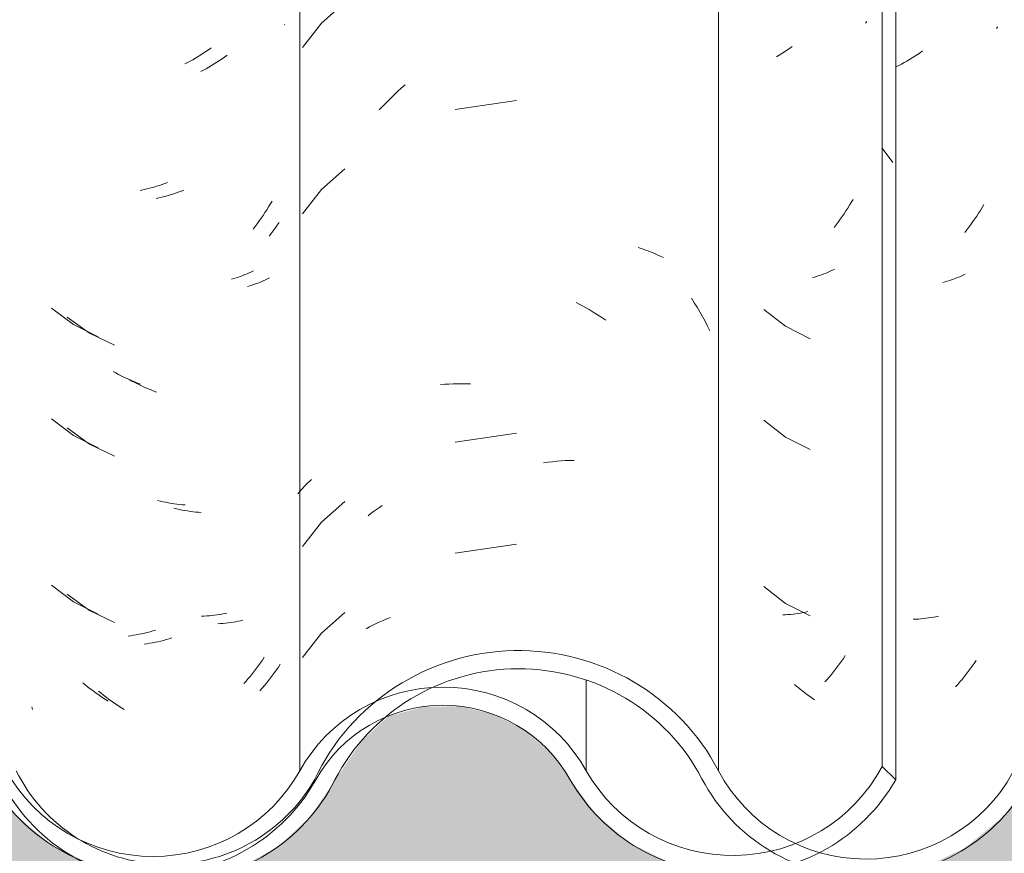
# Model space of a CAD drawing. Header units: metres. Extents: x -27.3 to 21, y -0.3 to 10.3.
# Tile 90 of 255: x 9.293 to 9.561, y 2.852 to 3.079. Entities that reach past the tile are written whole.
import ezdxf

# ---------------------------------------------------------------- set-up
doc = ezdxf.new("R2010")
doc.units = ezdxf.units.M
doc.layers.add('A-GLAZ-CWMG', color=7, linetype='Continuous', lineweight=5)
doc.layers.add('A-WALL', color=7, linetype='Continuous', lineweight=5)
pattern_1 = [(0, (32.697, 1.413), (0.4064, 0.10048), [0.01676, -0.28804, 0.01676, -0.28804, -1.626]), (0, (32.697, 1.413), (0.4064, 0.10048), [-0.6096, 0.01676, -0.59284, 0.01676, -0.28804, -0.7112]), (0, (32.697, 1.413), (0.4064, 0.10048), [-1.524, 0.01676, -0.18644, 0.01676, -0.49124]), (120.277, (32.85, 1.463), (-0.2911939, 0.2978186), [0.01663, -0.28565, 0.01663, -1.898]), (120.277, (32.85, 1.463), (-0.2911939, 0.2978186), [-0.3189, -0.28565, 0.01663, -0.58792, -1.008]), (120.277, (32.85, 1.463), (-0.2911939, 0.2978186), [-1.209, 0.01663, -0.28565, 0.01663, -0.68868]), (120.277, (32.85, 1.463), (-0.2911939, 0.2978186), [-1.528, -0.18489, 0.01663, -0.48717]), (239.723, (32.9, 1.664), (-0.11521126, -0.39830183), [0.01663, -0.28565, 0.01663, -1.898]), (239.723, (32.9, 1.664), (-0.11521126, -0.39830183), [-0.3189, -0.28565, 0.01663, -0.58792, -1.008]), (239.723, (32.9, 1.664), (-0.11521126, -0.39830183), [-1.209, 0.01663, -0.28565, 0.01663, -0.68868]), (239.723, (32.9, 1.664), (-0.11521126, -0.39830183), [-1.528, -0.18489, 0.01663, -0.48717])]

# ---------------------------------------------------------------- blocks, each defined once
blk = doc.blocks.new('FP_161-FACHADA 03')
at = {"layer": 'A-GLAZ-CWMG', "color": 9, "true_color": 0xc0c0c0}
for p, q in [((14.57323, 3.07722), (14.5732, 3.07717)), ((14.55038, 3.069), (14.54966, 3.06855)), ((14.55109, 3.06945), (14.55038, 3.069)), ((14.55179, 3.06992), (14.55109, 3.06945)), ((14.5525, 3.07041), (14.55179, 3.06992)), ((14.55319, 3.0709), (14.5525, 3.07041)), ((14.54676, 3.0669), (14.54603, 3.06653)), ((14.54749, 3.0673), (14.54676, 3.0669)), ((14.54822, 3.0677), (14.54749, 3.0673)), ((14.54894, 3.06812), (14.54822, 3.0677)), ((14.54966, 3.06855), (14.54894, 3.06812)), ((14.5399, 3.03378), (14.53915, 3.03352)), ((14.54065, 3.03404), (14.5399, 3.03378)), ((14.54139, 3.03433), (14.54065, 3.03404)), ((14.53464, 3.03229), (14.53389, 3.03213)), ((14.53539, 3.03246), (14.53464, 3.03229)), ((14.53614, 3.03265), (14.53539, 3.03246)), ((14.53689, 3.03285), (14.53614, 3.03265)), ((14.53764, 3.03306), (14.53689, 3.03285)), ((14.53839, 3.03328), (14.53764, 3.03306)), ((14.53915, 3.03352), (14.53839, 3.03328)), ((14.56932, 3.02846), (14.56885, 3.02767)), ((14.56979, 3.02926), (14.56932, 3.02846)), ((14.56786, 3.02612), (14.56735, 3.02535)), ((14.56836, 3.02689), (14.56786, 3.02612)), ((14.56885, 3.02767), (14.56836, 3.02689)), ((14.56577, 3.02312), (14.56523, 3.02239)), ((14.56631, 3.02385), (14.56577, 3.02312)), ((14.56684, 3.0246), (14.56631, 3.02385)), ((14.56735, 3.02535), (14.56684, 3.0246)), ((14.56523, 3.02239), (14.56467, 3.02167)), ((14.56361, 3.00976), (14.56302, 3.0095)), ((14.56418, 3.01002), (14.56361, 3.00976)), ((14.56474, 3.0103), (14.56418, 3.01002)), ((14.55936, 3.0082), (14.55872, 3.00802)), ((14.55999, 3.00839), (14.55936, 3.0082)), ((14.56061, 3.00859), (14.55999, 3.00839)), ((14.56123, 3.0088), (14.56061, 3.00859)), ((14.56183, 3.00902), (14.56123, 3.0088)), ((14.56243, 3.00926), (14.56183, 3.00902)), ((14.56302, 3.0095), (14.56243, 3.00926)), ((14.50985, 3.00018), (14.51584, 2.9957)), ((14.51584, 2.9957), (14.52255, 2.99237)), ((14.52732, 2.98256), (14.52659, 2.98296)), ((14.52805, 2.98216), (14.52732, 2.98256)), ((14.52878, 2.98178), (14.52805, 2.98216)), ((14.52952, 2.98142), (14.52878, 2.98178)), ((14.53026, 2.98107), (14.52952, 2.98142)), ((14.531, 2.98073), (14.53026, 2.98107)), ((14.53174, 2.9804), (14.531, 2.98073)), ((14.53249, 2.98009), (14.53174, 2.9804)), ((14.53324, 2.97979), (14.53249, 2.98009)), ((14.53399, 2.97951), (14.53324, 2.97979)), ((14.50985, 2.97003), (14.51584, 2.96555)), ((14.51584, 2.96555), (14.52255, 2.96223)), ((14.53942, 2.94771), (14.53867, 2.9479)), ((14.54017, 2.94754), (14.53942, 2.94771)), ((14.54092, 2.94738), (14.54017, 2.94754)), ((14.54167, 2.94724), (14.54092, 2.94738)), ((14.54242, 2.9471), (14.54167, 2.94724)), ((14.54316, 2.94699), (14.54242, 2.9471)), ((14.54391, 2.94688), (14.54316, 2.94699)), ((14.54465, 2.94679), (14.54391, 2.94688)), ((14.54539, 2.94671), (14.54465, 2.94679)), ((14.54612, 2.94665), (14.54539, 2.94671)), ((14.50985, 2.92482), (14.51584, 2.92034)), ((14.51584, 2.92034), (14.52255, 2.91702)), ((14.55135, 2.91644), (14.55064, 2.91641)), ((14.55205, 2.91648), (14.55135, 2.91644)), ((14.55275, 2.91654), (14.55205, 2.91648)), ((14.55345, 2.91661), (14.55275, 2.91654)), ((14.55414, 2.91669), (14.55345, 2.91661)), ((14.55482, 2.91679), (14.55414, 2.91669)), ((14.5555, 2.9169), (14.55482, 2.91679)), ((14.55617, 2.91702), (14.5555, 2.9169)), ((14.55684, 2.91715), (14.55617, 2.91702)), ((14.55749, 2.91729), (14.55684, 2.91715)), ((14.53138, 2.91113), (14.53064, 2.91103)), ((14.53213, 2.91124), (14.53138, 2.91113)), ((14.53288, 2.91137), (14.53213, 2.91124)), ((14.53362, 2.91151), (14.53288, 2.91137)), ((14.53437, 2.91166), (14.53362, 2.91151)), ((14.53512, 2.91183), (14.53437, 2.91166)), ((14.53587, 2.91201), (14.53512, 2.91183)), ((14.53663, 2.9122), (14.53587, 2.91201)), ((14.53738, 2.91241), (14.53663, 2.9122)), ((14.53813, 2.91263), (14.53738, 2.91241)), ((14.56768, 2.90527), (14.56717, 2.90451)), ((14.56612, 2.90302), (14.56558, 2.90229)), ((14.56665, 2.90376), (14.56612, 2.90302)), ((14.56717, 2.90451), (14.56665, 2.90376)), ((14.5639, 2.90015), (14.56333, 2.89946)), ((14.56447, 2.90085), (14.5639, 2.90015)), ((14.56503, 2.90157), (14.56447, 2.90085)), ((14.56558, 2.90229), (14.56503, 2.90157)), ((14.51897, 2.89779), (14.5183, 2.89834)), ((14.51964, 2.89724), (14.51897, 2.89779)), ((14.52032, 2.89671), (14.51964, 2.89724)), ((14.56274, 2.89878), (14.56214, 2.89811)), ((14.56333, 2.89946), (14.56274, 2.89878)), ((14.52101, 2.89619), (14.52032, 2.89671)), ((14.5217, 2.89568), (14.52101, 2.89619)), ((14.5224, 2.89519), (14.5217, 2.89568)), ((14.5231, 2.8947), (14.5224, 2.89519)), ((14.5238, 2.89423), (14.5231, 2.8947)), ((14.52451, 2.89378), (14.5238, 2.89423)), ((14.52523, 2.89333), (14.52451, 2.89378))]:
    blk.add_line(p, q, dxfattribs=at)
blk = doc.blocks.new('FP_162-FACHADA 03')
at = {"layer": 'A-GLAZ-CWMG', "color": 9, "true_color": 0xc0c0c0}
for p, q in [((14.5896, 3.08321), (14.58327, 3.07763)), ((14.58327, 3.07763), (14.57811, 3.07098)), ((14.5896, 3.038), (14.58327, 3.03242)), ((14.58327, 3.03242), (14.57811, 3.02576)), ((14.58005, 2.95316), (14.58056, 2.95361)), ((14.57769, 2.95074), (14.57813, 2.95124)), ((14.57813, 2.95124), (14.57859, 2.95173)), ((14.57859, 2.95173), (14.57906, 2.95222)), ((14.57906, 2.95222), (14.57955, 2.95269)), ((14.57955, 2.95269), (14.58005, 2.95316)), ((14.57684, 2.94971), (14.57725, 2.95023)), ((14.57725, 2.95023), (14.57769, 2.95074)), ((14.5896, 2.94757), (14.58327, 2.94199)), ((14.59741, 2.94488), (14.59819, 2.94544)), ((14.59819, 2.94544), (14.59897, 2.94599)), ((14.59897, 2.94599), (14.59976, 2.94652)), ((14.59589, 2.94372), (14.59665, 2.94431)), ((14.59665, 2.94431), (14.59741, 2.94488)), ((14.58327, 2.94199), (14.57811, 2.93533)), ((14.5896, 2.91743), (14.58327, 2.91185)), ((14.58327, 2.91185), (14.57811, 2.90519))]:
    blk.add_line(p, q, dxfattribs=at)
blk = doc.blocks.new('FP_163-FACHADA 03')
at = {"layer": 'A-GLAZ-CWMG', "color": 9, "true_color": 0xc0c0c0}
for p, q in [((14.73156, 3.07811), (14.73118, 3.07764)), ((14.71122, 3.07128), (14.71053, 3.07078)), ((14.7077, 3.06891), (14.70698, 3.06848)), ((14.70841, 3.06936), (14.7077, 3.06891)), ((14.70912, 3.06982), (14.70841, 3.06936)), ((14.70983, 3.0703), (14.70912, 3.06982)), ((14.71053, 3.07078), (14.70983, 3.0703)), ((14.72731, 3.02892), (14.72684, 3.02812)), ((14.72778, 3.02972), (14.72731, 3.02892)), ((14.72535, 3.0258), (14.72484, 3.02504)), ((14.72586, 3.02657), (14.72535, 3.0258)), ((14.72635, 3.02734), (14.72586, 3.02657)), ((14.72684, 3.02812), (14.72635, 3.02734)), ((14.72377, 3.02356), (14.72323, 3.02283)), ((14.72431, 3.0243), (14.72377, 3.02356)), ((14.72484, 3.02504), (14.72431, 3.0243)), ((14.72323, 3.02283), (14.72267, 3.02211)), ((14.72044, 3.00969), (14.71984, 3.00945)), ((14.72103, 3.00993), (14.72044, 3.00969)), ((14.72161, 3.01019), (14.72103, 3.00993)), ((14.72218, 3.01046), (14.72161, 3.01019)), ((14.72275, 3.01074), (14.72218, 3.01046)), ((14.71737, 3.00861), (14.71674, 3.00843)), ((14.718, 3.00881), (14.71737, 3.00861)), ((14.71862, 3.00901), (14.718, 3.00881)), ((14.71924, 3.00922), (14.71862, 3.00901)), ((14.71984, 3.00945), (14.71924, 3.00922)), ((14.70938, 2.91681), (14.70867, 2.91678)), ((14.71009, 2.91686), (14.70938, 2.91681)), ((14.71078, 2.91692), (14.71009, 2.91686)), ((14.71148, 2.91699), (14.71078, 2.91692)), ((14.71217, 2.91708), (14.71148, 2.91699)), ((14.71285, 2.91718), (14.71217, 2.91708)), ((14.71352, 2.91729), (14.71285, 2.91718)), ((14.71419, 2.91741), (14.71352, 2.91729)), ((14.71486, 2.91755), (14.71419, 2.91741)), ((14.71551, 2.91769), (14.71486, 2.91755)), ((14.72568, 2.90572), (14.72517, 2.90496)), ((14.72358, 2.90273), (14.72303, 2.90201)), ((14.72412, 2.90346), (14.72358, 2.90273)), ((14.72465, 2.90421), (14.72412, 2.90346)), ((14.72517, 2.90496), (14.72465, 2.90421)), ((14.72133, 2.89989), (14.72075, 2.89921)), ((14.72191, 2.90059), (14.72133, 2.89989)), ((14.72248, 2.90129), (14.72191, 2.90059)), ((14.72303, 2.90201), (14.72248, 2.90129)), ((14.72075, 2.89921), (14.72015, 2.89854))]:
    blk.add_line(p, q, dxfattribs=at)
blk = doc.blocks.new('Rectangular Mullion - Telha Fibrocimento - Ondulada-V151-FACHADA 03')
at = {"layer": 'A-GLAZ-CWMG', "true_color": 0xc0c0c0}
h = blk.add_hatch(dxfattribs=at)
h.set_pattern_fill('FP_15', color=9, style=0, pattern_type=2)
h.set_pattern_definition([(315.081, (24.381, -6.956), (0.2861737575, -0.270297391), [0.01667, -0.28643, 0.01667, -1.903]), (315.081, (24.381, -6.956), (0.2861737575, -0.270297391), [-0.31978, -0.28643, 0.01667, -0.58954, -1.01]), (315.081, (24.381, -6.956), (0.2861737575, -0.270297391), [-1.212, 0.01667, -0.28643, 0.01667, -0.69057]), (315.081, (24.381, -6.956), (0.2861737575, -0.270297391), [-1.532, -0.1854, 0.01667, -0.4885]), (126.286, (24.489, -7.055), (-0.205045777, 0.24913451), [0.00997, -0.17136, 0.00997, -1.138]), (126.286, (24.489, -7.055), (-0.205045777, 0.24913451), [-0.19131, -0.17136, 0.00997, -0.35269, -0.60444]), (126.286, (24.489, -7.055), (-0.205045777, 0.24913451), [-0.72533, 0.00997, -0.17136, 0.00997, -0.41314]), (126.286, (24.489, -7.055), (-0.205045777, 0.24913451), [-0.91664, -0.11092, 0.00997, -0.29225]), (147.695, (24.525, -7.061), (-0.081132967, 0.021153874), [0.00698, -0.11998, 0.00698, -0.79715]), (147.695, (24.525, -7.061), (-0.081132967, 0.021153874), [-0.13395, -0.11998, 0.00698, -0.24695, -0.42323]), (147.695, (24.525, -7.061), (-0.081132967, 0.021153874), [-0.50787, 0.00698, -0.11998, 0.00698, -0.28928]), (147.695, (24.525, -7.061), (-0.081132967, 0.021153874), [-0.64182, -0.07766, 0.00698, -0.20463])])
h.paths.add_polyline_path([(14.73939, 2.87193), (14.73939, 3.30843), (14.73572, 3.31209), (14.73572, 2.87559), (14.7369, 2.87441)])
h = blk.add_hatch(dxfattribs=at)
h.set_pattern_fill('FP_11', color=9, style=0, pattern_type=2)
h.set_pattern_definition(pattern_1)
h.paths.add_polyline_path([(14.01396, 2.86233), (14.01353, 2.86274), (14.01372, 2.86226)])
h.paths.add_polyline_path([(13.98258, 2.8465), (13.9821, 2.84924), (13.97674, 2.84905), (13.9821, 2.84671)])
h.paths.add_polyline_path([(13.97534, 2.8444), (13.98764, 2.84458), (13.99954, 2.84769), (14.01154, 2.85463), (14.02065, 2.86365), (14.03383, 2.88308), (14.04396, 2.89209), (14.05598, 2.89842), (14.0712, 2.9017), (14.08298, 2.9017), (14.0971, 2.89798), (14.10928, 2.89124), (14.11904, 2.88225), (14.13286, 2.86233), (14.14191, 2.85436), (14.1544, 2.84831), (14.16495, 2.84585), (14.17651, 2.84581), (14.18829, 2.84864), (14.19905, 2.85417), (14.20815, 2.86209), (14.22326, 2.883), (14.23346, 2.89137), (14.24364, 2.89659), (14.25615, 2.89961), (14.27073, 2.89921), (14.27436, 2.89834), (14.27801, 2.89884), (14.27875, 2.89728), (14.28294, 2.8959), (14.29299, 2.89076), (14.30386, 2.88078), (14.31707, 2.86228), (14.32741, 2.85382), (14.33849, 2.8486), (14.35025, 2.84619), (14.36047, 2.84618), (14.37214, 2.84899), (14.3815, 2.85412), (14.38243, 2.85499), (14.38137, 2.85653), (14.3844, 2.85772), (14.38362, 2.85611), (14.38816, 2.85992), (14.39244, 2.86302), (14.4062, 2.88221), (14.41581, 2.89049), (14.42835, 2.89658), (14.43938, 2.90047), (14.45167, 2.90207), (14.44887, 2.8993), (14.45289, 2.89916), (14.46557, 2.8959), (14.476, 2.89061), (14.48565, 2.88237), (14.50059, 2.86201), (14.50907, 2.85475), (14.52155, 2.84888), (14.53141, 2.84708), (14.53203, 2.84893), (14.53464, 2.84916), (14.53542, 2.84652), (14.54558, 2.84704), (14.54647, 2.84769), (14.54558, 2.84916), (14.55796, 2.85221), (14.56517, 2.85528), (14.56539, 2.85493), (14.56631, 2.85622), (14.56746, 2.85622), (14.5753, 2.8632), (14.58348, 2.87534), (14.58936, 2.88467), (14.5982, 2.89308), (14.59144, 2.88965), (14.58348, 2.88286), (14.57105, 2.86575), (14.56222, 2.85845), (14.55329, 2.85392), (14.54281, 2.85142), (14.53133, 2.85159), (14.52155, 2.85392), (14.51196, 2.85879), (14.50565, 2.86416), (14.50507, 2.86307), (14.50379, 2.86575), (14.50152, 2.86379), (14.49491, 2.87307), (14.4975, 2.87441), (14.49563, 2.877), (14.49121, 2.87898), (14.4912, 2.8783), (14.48977, 2.88031), (14.49073, 2.8838), (14.48913, 2.88587), (14.47758, 2.89531), (14.46465, 2.9014), (14.45167, 2.90421), (14.43717, 2.90377), (14.42365, 2.90003), (14.41204, 2.89375), (14.40249, 2.88553), (14.38789, 2.86531), (14.37969, 2.85836), (14.36879, 2.85323), (14.35984, 2.85109), (14.35976, 2.84804), (14.34886, 2.84977), (14.3369, 2.85448), (14.32741, 2.85987), (14.32073, 2.86565), (14.30635, 2.88578), (14.29377, 2.8959), (14.28155, 2.90168), (14.26903, 2.90455), (14.25407, 2.90418), (14.24158, 2.90109), (14.22919, 2.89467), (14.21861, 2.88546), (14.20428, 2.86522), (14.19394, 2.85707), (14.18641, 2.85322), (14.17583, 2.85071), (14.16495, 2.85076), (14.15732, 2.85221), (14.15315, 2.85011), (14.1544, 2.85338), (14.14478, 2.8584), (14.13665, 2.86555), (14.12192, 2.88673), (14.10928, 2.89725), (14.09495, 2.90391), (14.0804, 2.90672), (14.06725, 2.90643), (14.05268, 2.90243), (14.03837, 2.89392), (14.0275, 2.88286), (14.01396, 2.86233), (14.00628, 2.85583), (14.00559, 2.85622), (14.00445, 2.85528), (14.00426, 2.85558), (13.99555, 2.85142), (13.98486, 2.84916), (13.98599, 2.84731), (13.9821, 2.8465), (13.97471, 2.84652), (13.97382, 2.84949), (13.97095, 2.84884), (13.97061, 2.84652), (13.96084, 2.84841), (13.96335, 2.84714), (13.97382, 2.84474)])
h.paths.add_polyline_path([(14.54329, 2.8465), (14.53659, 2.84943), (14.54303, 2.84916)])
h.paths.add_polyline_path([(13.63314, 2.84671), (13.64635, 2.84843), (13.65867, 2.85347), (13.66926, 2.86148), (13.68505, 2.8811), (13.69479, 2.88809), (13.70598, 2.89245), (13.71792, 2.89392), (13.7288, 2.89254), (13.71913, 2.89702), (13.71748, 2.89742), (13.7173, 2.89884), (13.70399, 2.89702), (13.68994, 2.89072), (13.68087, 2.88394), (13.66518, 2.86444), (13.65573, 2.85749), (13.64481, 2.85314), (13.63314, 2.8515), (13.63314, 2.84864)])
h.paths.add_polyline_path([(14.70109, 2.84678), (14.71141, 2.84976), (14.70548, 2.85286), (14.70109, 2.85178), (14.68919, 2.85189), (14.67762, 2.85506), (14.67, 2.8588), (14.66166, 2.86573), (14.64908, 2.88286), (14.64112, 2.88965), (14.63176, 2.8944), (14.62096, 2.89684), (14.61339, 2.89668), (14.60449, 2.89193), (14.60251, 2.88975), (14.61339, 2.89193), (14.62154, 2.89179), (14.63176, 2.88888), (14.63837, 2.88552), (14.64545, 2.87946), (14.65793, 2.86244), (14.667, 2.85483), (14.67975, 2.84901), (14.69037, 2.84678)])
h.paths.add_polyline_path([(13.79952, 2.84798), (13.79912, 2.85109), (13.80808, 2.85323), (13.80248, 2.85252), (13.78954, 2.85446), (13.77778, 2.85973), (13.77008, 2.86531), (13.75379, 2.88483), (13.74103, 2.89327), (13.73305, 2.8959), (13.73498, 2.89492), (13.74644, 2.88466), (13.74731, 2.88344), (13.75074, 2.88096), (13.76821, 2.8606), (13.779, 2.85336), (13.79185, 2.84894), (13.79912, 2.84803)])
h.paths.add_polyline_path([(13.87645, 2.90019), (13.8788, 2.89928), (13.8762, 2.89958)])
h.paths.add_polyline_path([(13.80922, 2.84845), (13.81562, 2.84927), (13.82783, 2.85412), (13.83841, 2.86184), (13.8551, 2.88242), (13.86468, 2.88977), (13.87569, 2.89466), (13.88572, 2.89688), (13.89908, 2.89636), (13.90729, 2.89466), (13.90251, 2.8967), (13.89095, 2.89931), (13.88816, 2.8993), (13.89095, 2.90207), (13.87645, 2.90019), (13.86284, 2.89458), (13.85106, 2.88553), (13.83489, 2.86531), (13.82368, 2.85772), (13.82065, 2.85653), (13.82172, 2.85499), (13.81836, 2.85252), (13.80965, 2.84856)])
h.paths.add_polyline_path([(14.71386, 2.85011), (14.72328, 2.85483), (14.73235, 2.86244), (14.73939, 2.87193), (14.73572, 2.87559), (14.72953, 2.86673), (14.72141, 2.85956), (14.71301, 2.85448), (14.71512, 2.85338), (14.71444, 2.85162)])
h.paths.add_polyline_path([(14.37532, 2.85284), (14.37498, 2.85401), (14.37628, 2.85401), (14.37595, 2.8536)])
h.paths.add_polyline_path([(13.8146, 2.85284), (13.81562, 2.85454), (13.81438, 2.8536)])
h.paths.add_polyline_path([(13.95683, 2.85596), (13.95247, 2.85879), (13.94519, 2.86575), (13.93678, 2.8779), (13.92906, 2.88702), (13.91814, 2.895), (13.91823, 2.89459), (13.93001, 2.8838), (13.92906, 2.88031), (13.93044, 2.87917), (13.93058, 2.87945), (13.93492, 2.877), (13.93678, 2.87441), (13.93419, 2.87307), (13.94081, 2.86379), (13.94331, 2.86525), (13.94436, 2.86307), (13.94494, 2.86416), (13.95325, 2.85777), (13.95395, 2.85742)])
h.paths.add_polyline_path([(14.57322, 2.8619), (14.57437, 2.86262), (14.57467, 2.86233), (14.57401, 2.86213)])
h.paths.add_polyline_path([(14.43951, 2.89928), (14.43896, 2.89955), (14.43717, 2.90019), (14.43717, 2.89955), (14.43896, 2.89935)])
h.paths.add_polyline_path([(13.89181, 2.90139), (13.89155, 2.90199), (13.89155, 2.9016)])
at = {"layer": 'A-GLAZ-CWMG'}
for p, q in [((14.57734, 2.87441), (14.57734, 3.31091)), ((14.73572, 2.87559), (14.73572, 3.31209)), ((14.73939, 2.87193), (14.73939, 3.30843)), ((14.65521, 2.87441), (14.65521, 2.89891)), ((14.73939, 2.87193), (14.73572, 2.87559))]:
    blk.add_line(p, q, dxfattribs=at)
for centre, major_axis, start_param, end_param in [((14.61628, 2.85318), (0.04446, 0), 0.503915, 2.637678), ((14.61628, 2.85318), (0.03946, 0), 0.501216, 2.640377), ((14.53742, 2.8962), (0.0456, 0), 3.645908, 5.77887), ((14.69514, 2.89674), (0.04586, 0), 3.656214, 5.798286), ((14.53742, 2.8962), (0.0506, 0), 3.643606, 5.776805), ((14.69514, 2.89674), (0.05086, 0), 3.657256, 5.767522)]:
    blk.add_ellipse(centre, major_axis=major_axis, ratio=0.988936, start_param=start_param, end_param=end_param, dxfattribs=at)
for name in ['FP_161-FACHADA 03', 'FP_162-FACHADA 03', 'FP_163-FACHADA 03']:
    blk.add_blockref(name, (0, 0), dxfattribs=at)
blk = doc.blocks.new('FP_167-FACHADA 03')
at = {"layer": 'A-GLAZ-CWMG', "color": 9, "true_color": 0xc0c0c0}
for p, q in [((14.55758, 3.0689), (14.55689, 3.0684)), ((14.55334, 3.06609), (14.55262, 3.06566)), ((14.55406, 3.06653), (14.55334, 3.06609)), ((14.55477, 3.06698), (14.55406, 3.06653)), ((14.55548, 3.06744), (14.55477, 3.06698)), ((14.55619, 3.06791), (14.55548, 3.06744)), ((14.55689, 3.0684), (14.55619, 3.06791)), ((14.55116, 3.06486), (14.55043, 3.06447)), ((14.55189, 3.06525), (14.55116, 3.06486)), ((14.55262, 3.06566), (14.55189, 3.06525)), ((14.5428, 3.03116), (14.54205, 3.03093)), ((14.54355, 3.03141), (14.5428, 3.03116)), ((14.5443, 3.03167), (14.54355, 3.03141)), ((14.54505, 3.03194), (14.5443, 3.03167)), ((14.5458, 3.03223), (14.54505, 3.03194)), ((14.53904, 3.03013), (14.53829, 3.02997)), ((14.53979, 3.03031), (14.53904, 3.03013)), ((14.54054, 3.0305), (14.53979, 3.03031)), ((14.54129, 3.03071), (14.54054, 3.0305)), ((14.54205, 3.03093), (14.54129, 3.03071)), ((14.5717, 3.02344), (14.57119, 3.02268)), ((14.56958, 3.02047), (14.56903, 3.01975)), ((14.57013, 3.02119), (14.56958, 3.02047)), ((14.57066, 3.02193), (14.57013, 3.02119)), ((14.57119, 3.02268), (14.57066, 3.02193)), ((14.5662, 3.00708), (14.5656, 3.00685)), ((14.5668, 3.00732), (14.5662, 3.00708)), ((14.56739, 3.00757), (14.5668, 3.00732)), ((14.56797, 3.00782), (14.56739, 3.00757)), ((14.56854, 3.00809), (14.56797, 3.00782)), ((14.5691, 3.00837), (14.56854, 3.00809)), ((14.56373, 3.00624), (14.56309, 3.00606)), ((14.56436, 3.00643), (14.56373, 3.00624)), ((14.56498, 3.00664), (14.56436, 3.00643)), ((14.5656, 3.00685), (14.56498, 3.00664)), ((14.5141, 2.99773), (14.52016, 2.99333)), ((14.52016, 2.99333), (14.52692, 2.99009)), ((14.5317, 2.98032), (14.53097, 2.98072)), ((14.53244, 2.97994), (14.5317, 2.98032)), ((14.53317, 2.97957), (14.53244, 2.97994)), ((14.53391, 2.97921), (14.53317, 2.97957)), ((14.53465, 2.97887), (14.53391, 2.97921)), ((14.5354, 2.97854), (14.53465, 2.97887)), ((14.53614, 2.97822), (14.5354, 2.97854)), ((14.53689, 2.97791), (14.53614, 2.97822)), ((14.53764, 2.97762), (14.53689, 2.97791)), ((14.53839, 2.97735), (14.53764, 2.97762)), ((14.5141, 2.96759), (14.52016, 2.96319)), ((14.52016, 2.96319), (14.52692, 2.95995)), ((14.54383, 2.9456), (14.54308, 2.94578)), ((14.54458, 2.94543), (14.54383, 2.9456)), ((14.54533, 2.94528), (14.54458, 2.94543)), ((14.54608, 2.94514), (14.54533, 2.94528)), ((14.54682, 2.94502), (14.54608, 2.94514)), ((14.54757, 2.94491), (14.54682, 2.94502)), ((14.54831, 2.94481), (14.54757, 2.94491)), ((14.54905, 2.94473), (14.54831, 2.94481)), ((14.54979, 2.94466), (14.54905, 2.94473)), ((14.55053, 2.9446), (14.54979, 2.94466)), ((14.5141, 2.92238), (14.52016, 2.91797)), ((14.52016, 2.91797), (14.52692, 2.91473)), ((14.55575, 2.91443), (14.55504, 2.91439)), ((14.55645, 2.91448), (14.55575, 2.91443)), ((14.55715, 2.91454), (14.55645, 2.91448)), ((14.55784, 2.91461), (14.55715, 2.91454)), ((14.55853, 2.9147), (14.55784, 2.91461)), ((14.55921, 2.9148), (14.55853, 2.9147)), ((14.55988, 2.91491), (14.55921, 2.9148)), ((14.56055, 2.91504), (14.55988, 2.91491)), ((14.56122, 2.91517), (14.56055, 2.91504)), ((14.56187, 2.91532), (14.56122, 2.91517)), ((14.53578, 2.90894), (14.53504, 2.90884)), ((14.53653, 2.90906), (14.53578, 2.90894)), ((14.53727, 2.9092), (14.53653, 2.90906)), ((14.53802, 2.90934), (14.53727, 2.9092)), ((14.53877, 2.9095), (14.53802, 2.90934)), ((14.53953, 2.90968), (14.53877, 2.9095)), ((14.54028, 2.90986), (14.53953, 2.90968)), ((14.54103, 2.91007), (14.54028, 2.90986)), ((14.54178, 2.91028), (14.54103, 2.91007)), ((14.54253, 2.91051), (14.54178, 2.91028)), ((14.57152, 2.9026), (14.571, 2.90185)), ((14.57203, 2.90336), (14.57152, 2.9026)), ((14.56993, 2.90037), (14.56939, 2.89964)), ((14.57047, 2.9011), (14.56993, 2.90037)), ((14.571, 2.90185), (14.57047, 2.9011)), ((14.56769, 2.89753), (14.5671, 2.89684)), ((14.56826, 2.89822), (14.56769, 2.89753)), ((14.56883, 2.89893), (14.56826, 2.89822)), ((14.56939, 2.89964), (14.56883, 2.89893)), ((14.52331, 2.89546), (14.52264, 2.89601)), ((14.52399, 2.89492), (14.52331, 2.89546)), ((14.52467, 2.8944), (14.52399, 2.89492)), ((14.5671, 2.89684), (14.56651, 2.89617)), ((14.52536, 2.89389), (14.52467, 2.8944)), ((14.52606, 2.89339), (14.52536, 2.89389)), ((14.52676, 2.8929), (14.52606, 2.89339)), ((14.52746, 2.89243), (14.52676, 2.8929)), ((14.52817, 2.89197), (14.52746, 2.89243)), ((14.52889, 2.89152), (14.52817, 2.89197)), ((14.50469, 2.8911), (14.50443, 2.89178)), ((14.52961, 2.89108), (14.52889, 2.89152))]:
    blk.add_line(p, q, dxfattribs=at)
blk = doc.blocks.new('FP_168-FACHADA 03')
at = {"layer": 'A-GLAZ-CWMG', "color": 9, "true_color": 0xc0c0c0}
for p, q in [((14.60492, 3.05995), (14.60596, 3.06087)), ((14.60187, 3.05709), (14.60288, 3.05806)), ((14.60288, 3.05806), (14.60389, 3.05902)), ((14.60389, 3.05902), (14.60492, 3.05995)), ((14.59991, 3.05508), (14.60088, 3.05609)), ((14.60088, 3.05609), (14.60187, 3.05709)), ((14.63627, 3.05657), (14.61958, 3.05413)), ((14.59895, 3.05404), (14.59991, 3.05508)), ((14.66939, 3.0166), (14.67041, 3.01627)), ((14.67041, 3.01627), (14.67142, 3.01592)), ((14.67142, 3.01592), (14.67242, 3.01555)), ((14.67242, 3.01555), (14.6734, 3.01516)), ((14.6734, 3.01516), (14.67437, 3.01475)), ((14.67437, 3.01475), (14.67532, 3.01432)), ((14.67532, 3.01432), (14.67626, 3.01388)), ((14.65254, 3.00169), (14.6537, 3.00106)), ((14.68385, 3.00285), (14.68463, 3.00162)), ((14.68463, 3.00162), (14.68538, 3.00038)), ((14.6537, 3.00106), (14.65486, 3.00042)), ((14.65486, 3.00042), (14.65601, 2.99975)), ((14.65601, 2.99975), (14.65716, 2.99906)), ((14.65716, 2.99906), (14.6583, 2.99835)), ((14.68538, 3.00038), (14.68612, 2.99913)), ((14.68612, 2.99913), (14.68684, 2.99786)), ((14.6583, 2.99835), (14.65943, 2.99762)), ((14.65943, 2.99762), (14.66055, 2.99686)), ((14.68684, 2.99786), (14.68754, 2.99658)), ((14.68754, 2.99658), (14.68823, 2.99529)), ((14.68823, 2.99529), (14.68889, 2.99398)), ((14.61561, 2.97936), (14.61675, 2.97945)), ((14.61675, 2.97945), (14.6179, 2.97952)), ((14.6179, 2.97952), (14.61905, 2.97957)), ((14.61905, 2.97957), (14.62021, 2.9796)), ((14.62021, 2.9796), (14.62138, 2.9796)), ((14.62138, 2.9796), (14.62255, 2.97958)), ((14.62255, 2.97958), (14.62373, 2.97954)), ((14.63627, 2.96614), (14.61958, 2.9637)), ((14.65077, 2.95875), (14.65194, 2.95878)), ((14.64362, 2.9581), (14.64482, 2.95827)), ((14.64482, 2.95827), (14.64602, 2.95841)), ((14.64602, 2.95841), (14.64721, 2.95853)), ((14.64721, 2.95853), (14.6484, 2.95863)), ((14.6484, 2.95863), (14.64959, 2.9587)), ((14.64959, 2.9587), (14.65077, 2.95875)), ((14.63627, 2.936), (14.61958, 2.93356)), ((14.60102, 2.91567), (14.60201, 2.91605)), ((14.59538, 2.91302), (14.59628, 2.9135)), ((14.59628, 2.9135), (14.5972, 2.91397)), ((14.5972, 2.91397), (14.59813, 2.91442)), ((14.59813, 2.91442), (14.59908, 2.91486)), ((14.59908, 2.91486), (14.60004, 2.91527)), ((14.60004, 2.91527), (14.60102, 2.91567))]:
    blk.add_line(p, q, dxfattribs=at)
blk = doc.blocks.new('FP_169-FACHADA 03')
at = {"layer": 'A-GLAZ-CWMG', "color": 9, "true_color": 0xc0c0c0}
for p, q in [((14.76711, 3.07661), (14.76678, 3.07621)), ((14.74459, 3.06863), (14.74388, 3.06818)), ((14.7453, 3.0691), (14.74459, 3.06863)), ((14.746, 3.06958), (14.7453, 3.0691)), ((14.7467, 3.07007), (14.746, 3.06958)), ((14.74026, 3.06612), (14.73952, 3.06575)), ((14.74099, 3.06651), (14.74026, 3.06612)), ((14.74172, 3.06691), (14.74099, 3.06651)), ((14.74244, 3.06732), (14.74172, 3.06691)), ((14.74316, 3.06774), (14.74244, 3.06732)), ((14.74388, 3.06818), (14.74316, 3.06774)), ((14.76192, 3.02595), (14.76142, 3.02518)), ((14.76241, 3.02673), (14.76192, 3.02595)), ((14.76289, 3.02752), (14.76241, 3.02673)), ((14.76336, 3.02832), (14.76289, 3.02752)), ((14.76039, 3.02367), (14.75986, 3.02293)), ((14.76091, 3.02442), (14.76039, 3.02367)), ((14.76142, 3.02518), (14.76091, 3.02442)), ((14.75877, 3.02147), (14.75822, 3.02076)), ((14.75932, 3.02219), (14.75877, 3.02147)), ((14.75986, 3.02293), (14.75932, 3.02219)), ((14.75288, 3.00732), (14.75224, 3.00715)), ((14.75351, 3.0075), (14.75288, 3.00732)), ((14.75414, 3.0077), (14.75351, 3.0075)), ((14.75476, 3.00791), (14.75414, 3.0077)), ((14.75537, 3.00813), (14.75476, 3.00791)), ((14.75597, 3.00836), (14.75537, 3.00813)), ((14.75656, 3.0086), (14.75597, 3.00836)), ((14.75715, 3.00885), (14.75656, 3.0086)), ((14.75772, 3.00911), (14.75715, 3.00885)), ((14.75829, 3.00938), (14.75772, 3.00911)), ((14.70351, 2.99981), (14.70942, 2.99525)), ((14.70942, 2.99525), (14.71609, 2.99185)), ((14.70351, 2.96967), (14.70942, 2.96511)), ((14.70942, 2.96511), (14.71609, 2.9617)), ((14.70351, 2.92446), (14.70942, 2.9199)), ((14.70942, 2.9199), (14.71609, 2.91649)), ((14.74833, 2.91594), (14.74765, 2.91585)), ((14.74901, 2.91604), (14.74833, 2.91594)), ((14.74969, 2.91616), (14.74901, 2.91604)), ((14.75035, 2.91628), (14.74969, 2.91616)), ((14.75101, 2.91642), (14.75035, 2.91628)), ((14.74485, 2.91562), (14.74414, 2.9156)), ((14.74556, 2.91566), (14.74485, 2.91562)), ((14.74626, 2.91571), (14.74556, 2.91566)), ((14.74696, 2.91577), (14.74626, 2.91571)), ((14.74765, 2.91585), (14.74696, 2.91577)), ((14.76021, 2.90283), (14.75967, 2.9021)), ((14.76073, 2.90358), (14.76021, 2.90283)), ((14.76124, 2.90434), (14.76073, 2.90358)), ((14.75802, 2.89994), (14.75745, 2.89924)), ((14.75858, 2.90065), (14.75802, 2.89994)), ((14.75913, 2.90137), (14.75858, 2.90065)), ((14.75967, 2.9021), (14.75913, 2.90137)), ((14.71253, 2.8973), (14.71186, 2.89787)), ((14.7132, 2.89675), (14.71253, 2.8973)), ((14.75628, 2.89788), (14.75568, 2.89721)), ((14.75687, 2.89855), (14.75628, 2.89788)), ((14.75745, 2.89924), (14.75687, 2.89855)), ((14.71387, 2.89621), (14.7132, 2.89675)), ((14.71455, 2.89568), (14.71387, 2.89621)), ((14.71524, 2.89516), (14.71455, 2.89568)), ((14.71593, 2.89466), (14.71524, 2.89516)), ((14.71663, 2.89417), (14.71593, 2.89466)), ((14.71733, 2.89369), (14.71663, 2.89417))]:
    blk.add_line(p, q, dxfattribs=at)
blk = doc.blocks.new('Rectangular Mullion - Telha Fibrocimento - Ondulada-1908999-FACHADA 03')
at = {"layer": 'A-GLAZ-CWMG', "true_color": 0xc0c0c0}
h = blk.add_hatch(dxfattribs=at)
h.set_pattern_fill('FP_11', color=9, style=0, pattern_type=2)
h.set_pattern_definition(pattern_1)
h.paths.add_polyline_path([(14.57467, 2.86233), (14.57424, 2.86274), (14.57444, 2.86226)])
h.paths.add_polyline_path([(14.54329, 2.8465), (14.54281, 2.84924), (14.53721, 2.84916), (14.54281, 2.84671)])
h.paths.add_polyline_path([(14.53605, 2.8444), (14.54836, 2.84458), (14.56026, 2.84769), (14.57226, 2.85463), (14.58136, 2.86365), (14.59454, 2.88308), (14.60467, 2.89209), (14.6167, 2.89842), (14.63192, 2.9017), (14.64369, 2.9017), (14.65782, 2.89798), (14.67, 2.89124), (14.67975, 2.88225), (14.69357, 2.86233), (14.7045, 2.85338), (14.71512, 2.84831), (14.72567, 2.84585), (14.73722, 2.84581), (14.74901, 2.84864), (14.75976, 2.85417), (14.76886, 2.86209), (14.78321, 2.88234), (14.79292, 2.89072), (14.80435, 2.89659), (14.81687, 2.89961), (14.83144, 2.89921), (14.84388, 2.89579), (14.85371, 2.89076), (14.86342, 2.88239), (14.87779, 2.86228), (14.88844, 2.85366), (14.89921, 2.8486), (14.90972, 2.84619), (14.92119, 2.84618), (14.93286, 2.84899), (14.94353, 2.85444), (14.95259, 2.86224), (14.96691, 2.88221), (14.97653, 2.89049), (14.98785, 2.89629), (15.00023, 2.89928), (15.01361, 2.89916), (15.02717, 2.89545), (15.03671, 2.89061), (15.04636, 2.88237), (15.06074, 2.8625), (15.07141, 2.85392), (15.08226, 2.84888), (15.09274, 2.84652), (15.10401, 2.8465), (15.11564, 2.84925), (15.1263, 2.85463), (15.13539, 2.86233), (15.14782, 2.87946), (15.1549, 2.88552), (15.16322, 2.88975), (15.17232, 2.89193), (15.18225, 2.89179), (15.19247, 2.88888), (15.19909, 2.88552), (15.20617, 2.87946), (15.21864, 2.86244), (15.22936, 2.85401), (15.24046, 2.84901), (15.25109, 2.84678), (15.26197, 2.84682), (15.27338, 2.84951), (15.28399, 2.85483), (15.29306, 2.86244), (15.3001, 2.87193), (15.29643, 2.87559), (15.29025, 2.86673), (15.28212, 2.85956), (15.27096, 2.85408), (15.2618, 2.85178), (15.2499, 2.85189), (15.23833, 2.85506), (15.23071, 2.8588), (15.22238, 2.86573), (15.20933, 2.88325), (15.20183, 2.88965), (15.19247, 2.8944), (15.18167, 2.89684), (15.17174, 2.89684), (15.16151, 2.8944), (15.15216, 2.88965), (15.14419, 2.88286), (15.13177, 2.86575), (15.1236, 2.85879), (15.11401, 2.85392), (15.10353, 2.85142), (15.09204, 2.85159), (15.08042, 2.85486), (15.07267, 2.85879), (15.0645, 2.86575), (15.05012, 2.88564), (15.03957, 2.89467), (15.02537, 2.9014), (15.01297, 2.90421), (14.99966, 2.90419), (14.98611, 2.90092), (14.97373, 2.89458), (14.96282, 2.88499), (14.94888, 2.86554), (14.9407, 2.85852), (14.93108, 2.8536), (14.92055, 2.85109), (14.90917, 2.85124), (14.89761, 2.85448), (14.8896, 2.8586), (14.88145, 2.86565), (14.86706, 2.88578), (14.85448, 2.8959), (14.84227, 2.90168), (14.82975, 2.90455), (14.81607, 2.9045), (14.80239, 2.90114), (14.7899, 2.89467), (14.77793, 2.88348), (14.76499, 2.86522), (14.75679, 2.85815), (14.74712, 2.85322), (14.73655, 2.85071), (14.72328, 2.85135), (14.71804, 2.85221), (14.71386, 2.85011), (14.71512, 2.85338), (14.7055, 2.8584), (14.69737, 2.86555), (14.68263, 2.88673), (14.67, 2.89725), (14.65566, 2.90391), (14.64112, 2.90672), (14.62796, 2.90643), (14.61339, 2.90243), (14.60026, 2.89503), (14.58822, 2.88286), (14.57467, 2.86233), (14.567, 2.85583), (14.56631, 2.85622), (14.56517, 2.85528), (14.56497, 2.85558), (14.55626, 2.85142), (14.54558, 2.84916), (14.5467, 2.84731), (14.54281, 2.8465), (14.53542, 2.84652), (14.53454, 2.84949), (14.53166, 2.84884), (14.53133, 2.84652), (14.52155, 2.84841), (14.52406, 2.84714), (14.53524, 2.84458)])
h.paths.add_polyline_path([(14.19385, 2.84671), (14.20707, 2.84843), (14.21939, 2.85347), (14.22997, 2.86148), (14.24577, 2.8811), (14.25551, 2.88809), (14.2667, 2.89245), (14.27864, 2.89392), (14.28951, 2.89254), (14.27984, 2.89702), (14.27819, 2.89742), (14.27801, 2.89884), (14.26471, 2.89702), (14.2523, 2.89195), (14.24158, 2.88394), (14.22589, 2.86444), (14.21644, 2.85749), (14.20553, 2.85314), (14.19385, 2.8515), (14.19385, 2.84864)])
h.paths.add_polyline_path([(14.36024, 2.84798), (14.35991, 2.8511), (14.36879, 2.85323), (14.3632, 2.85252), (14.35025, 2.85446), (14.33849, 2.85973), (14.33079, 2.86531), (14.3145, 2.88483), (14.30174, 2.89327), (14.29377, 2.8959), (14.2957, 2.89492), (14.30715, 2.88466), (14.30803, 2.88344), (14.31145, 2.88096), (14.32893, 2.8606), (14.33972, 2.85336), (14.35141, 2.84908), (14.35984, 2.84803)])
h.paths.add_polyline_path([(14.43717, 2.90019), (14.43896, 2.89935), (14.43692, 2.89958)])
h.paths.add_polyline_path([(14.36994, 2.84845), (14.37634, 2.84927), (14.38854, 2.85412), (14.39913, 2.86184), (14.41581, 2.88242), (14.4254, 2.88977), (14.4364, 2.89466), (14.44643, 2.89688), (14.4598, 2.89636), (14.46951, 2.8939), (14.46323, 2.8967), (14.45167, 2.89931), (14.44887, 2.8993), (14.45167, 2.90207), (14.43717, 2.90019), (14.42355, 2.89458), (14.41178, 2.88553), (14.3956, 2.86531), (14.3844, 2.85772), (14.38137, 2.85653), (14.38243, 2.85499), (14.37999, 2.85299), (14.37036, 2.84856)])
h.paths.add_polyline_path([(14.37532, 2.85284), (14.3769, 2.85476), (14.3751, 2.8536)])
h.paths.add_polyline_path([(14.51754, 2.85596), (14.51318, 2.85879), (14.5059, 2.86575), (14.4975, 2.8779), (14.48977, 2.88702), (14.47777, 2.89544), (14.47894, 2.89459), (14.49073, 2.8838), (14.48977, 2.88031), (14.49121, 2.87898), (14.4913, 2.87945), (14.49563, 2.877), (14.4975, 2.87441), (14.49491, 2.87307), (14.50152, 2.86379), (14.50403, 2.86525), (14.50507, 2.86307), (14.50565, 2.86416), (14.51396, 2.85777), (14.51466, 2.85742)])
h.paths.add_polyline_path([(14.45253, 2.90139), (14.45226, 2.90199), (14.45226, 2.9016)])
at = {"layer": 'A-GLAZ-CWMG'}
blk.add_line((14.6912, 2.87441), (14.6912, 3.57566), dxfattribs=at)
for centre, major_axis, start_param, end_param in [((14.63688, 2.84657), (0.06118, 0), 0.478163, 2.708177), ((14.63688, 2.84657), (0.05618, 0), 0.479897, 2.667558), ((14.54144, 2.89435), (0.04589, 0), 3.596619, 5.767598), ((14.73133, 2.89522), (0.04532, 0), 3.624607, 5.790408), ((14.54144, 2.89435), (0.0508, 0), 3.634676, 5.820528), ((14.73133, 2.89522), (0.05032, 0), 3.622189, 5.79602)]:
    blk.add_ellipse(centre, major_axis=major_axis, ratio=0.988936, start_param=start_param, end_param=end_param, dxfattribs=at)
for name in ['FP_167-FACHADA 03', 'FP_168-FACHADA 03', 'FP_169-FACHADA 03']:
    blk.add_blockref(name, (0, 0), dxfattribs=at)

msp = doc.modelspace()

# ---------------------------------------------------------------- hatches: boundary and pattern name
at = {"layer": 'A-WALL', "true_color": 0xdbcc9e}
msp.add_hatch(color=9, dxfattribs=at).paths.add_polyline_path([(6.18222, 2.68), (10.10722, 2.68), (10.10722, 2.75268), (10.09975, 2.75171), (10.09975, 2.89921), (10.09228, 2.89921), (10.09228, 2.87193), (10.08525, 2.86244), (10.0743, 2.8539), (10.06314, 2.84894), (10.05398, 2.84678), (10.04208, 2.84678), (10.03051, 2.84951), (10.0199, 2.85483), (10.01082, 2.86244), (9.99835, 2.87946), (9.99127, 2.88552), (9.98295, 2.88975), (9.97385, 2.89193), (9.96392, 2.89179), (9.95369, 2.88888), (9.94708, 2.88552), (9.93989, 2.8793), (9.92757, 2.86233), (9.91708, 2.85392), (9.90619, 2.84886), (9.89563, 2.8465), (9.88422, 2.84652), (9.8726, 2.84933), (9.86196, 2.85475), (9.85292, 2.8625), (9.83854, 2.88237), (9.82889, 2.89061), (9.81663, 2.89658), (9.80515, 2.89921), (9.79212, 2.89921), (9.77829, 2.8954), (9.76871, 2.89049), (9.75909, 2.88221), (9.74477, 2.86224), (9.73408, 2.8536), (9.72326, 2.84856), (9.71266, 2.84618), (9.70135, 2.84619), (9.68968, 2.84901), (9.67902, 2.85448), (9.66997, 2.86228), (9.6556, 2.88239), (9.64589, 2.89076), (9.63445, 2.89661), (9.62193, 2.89921), (9.60739, 2.89921), (9.59457, 2.89558), (9.5851, 2.89072), (9.57539, 2.88234), (9.56104, 2.86209), (9.55009, 2.85322), (9.5393, 2.84819), (9.52865, 2.84581), (9.51546, 2.8463), (9.50398, 2.84931), (9.49327, 2.84678), (9.48137, 2.84678), (9.4698, 2.84951), (9.45918, 2.85483), (9.45011, 2.86244), (9.43763, 2.87946), (9.43055, 2.88552), (9.42223, 2.88975), (9.41314, 2.89193), (9.4032, 2.89179), (9.3936, 2.8892), (9.38637, 2.88257), (9.37229, 2.86178), (9.36323, 2.85353), (9.35244, 2.84769), (9.34054, 2.84458), (9.32672, 2.84474), (9.31608, 2.84722), (9.30125, 2.85475), (9.2922, 2.8625), (9.27783, 2.88237), (9.26818, 2.89061), (9.26169, 2.8939), (9.25064, 2.8967), (9.23779, 2.8967), (9.22688, 2.89428), (9.21583, 2.88884), (9.20681, 2.88145), (9.19131, 2.86184), (9.18072, 2.85412), (9.16626, 2.84899), (9.15752, 2.84735), (9.1519, 2.84618), (9.1387, 2.84666), (9.12897, 2.84901), (9.11831, 2.85448), (9.10788, 2.8642), (9.09392, 2.88322), (9.08353, 2.8916), (9.08169, 2.89254), (9.07019, 2.89385), (9.05689, 2.89168), (9.04625, 2.88706), (9.03795, 2.8811), (9.02215, 2.86148), (9.01075, 2.85314), (8.99771, 2.84823), (8.98603, 2.84671), (8.98603, 2.8515), (8.97859, 2.84819), (8.96789, 2.84581), (8.95657, 2.84585), (8.94327, 2.84931), (8.93255, 2.84678), (8.92066, 2.84678), (8.90908, 2.84951), (8.89847, 2.85483), (8.88939, 2.86244), (8.87692, 2.87946), (8.86984, 2.88552), (8.86137, 2.88979), (8.85242, 2.89193), (8.84249, 2.89179), (8.83289, 2.8892), (8.82565, 2.88257), (8.81158, 2.86178), (8.80252, 2.85353), (8.79172, 2.84769), (8.77982, 2.84458), (8.766, 2.84474), (8.75537, 2.84722), (8.74054, 2.85475), (8.73149, 2.8625), (8.71711, 2.88237), (8.70729, 2.8907), (8.70098, 2.8939), (8.68993, 2.8967), (8.67708, 2.8967), (8.66616, 2.89428), (8.65512, 2.88884), (8.64566, 2.88088), (8.63059, 2.86184), (8.62001, 2.85412), (8.60555, 2.84899), (8.59681, 2.84735), (8.59119, 2.84618), (8.57993, 2.84619), (8.56826, 2.84901), (8.55759, 2.85448), (8.54854, 2.86228), (8.53321, 2.88322), (8.5224, 2.89181), (8.52098, 2.89254), (8.50948, 2.89385), (8.49617, 2.89168), (8.48697, 2.88809), (8.47723, 2.8811), (8.46065, 2.86089), (8.45004, 2.85314), (8.43699, 2.84823), (8.42532, 2.84671), (8.42532, 2.8515), (8.41788, 2.84819), (8.40718, 2.84581), (8.39585, 2.84585), (8.38256, 2.84931), (8.37184, 2.84678), (8.35994, 2.84678), (8.34837, 2.84951), (8.33751, 2.85503), (8.32868, 2.86244), (8.3162, 2.87946), (8.30912, 2.88552), (8.3008, 2.88975), (8.29171, 2.89193), (8.28177, 2.89179), (8.27217, 2.8892), (8.26494, 2.88257), (8.25086, 2.86178), (8.24181, 2.85353), (8.23101, 2.84769), (8.21911, 2.84458), (8.20529, 2.84474), (8.19465, 2.84722), (8.17982, 2.85475), (8.17077, 2.8625), (8.1564, 2.88237), (8.14675, 2.89061), (8.14027, 2.8939), (8.12921, 2.8967), (8.11636, 2.8967), (8.10545, 2.89428), (8.09441, 2.88884), (8.08538, 2.88145), (8.06988, 2.86184), (8.05901, 2.85401), (8.04483, 2.84899), (8.0361, 2.84735), (8.02936, 2.84618), (8.01921, 2.84619), (8.00754, 2.84901), (7.99688, 2.85448), (7.98782, 2.86228), (7.9725, 2.88322), (7.96374, 2.89076), (7.96026, 2.89254), (7.94876, 2.89385), (7.93546, 2.89168), (7.92626, 2.88809), (7.91652, 2.8811), (7.89994, 2.86089), (7.88933, 2.85314), (7.87628, 2.84823), (7.8646, 2.84671), (7.8646, 2.8515), (7.85716, 2.84819), (7.84647, 2.84581), (7.83514, 2.84585), (7.82184, 2.84931), (7.81113, 2.84678), (7.79923, 2.84678), (7.78765, 2.84951), (7.77704, 2.85483), (7.76796, 2.86244), (7.75549, 2.87946), (7.74841, 2.88552), (7.74009, 2.88975), (7.731, 2.89193), (7.72106, 2.89179), (7.71146, 2.8892), (7.70422, 2.88257), (7.69015, 2.86178), (7.68109, 2.85353), (7.6703, 2.84769), (7.65839, 2.84458), (7.64458, 2.84474), (7.63394, 2.84722), (7.61911, 2.85475), (7.61006, 2.8625), (7.59568, 2.88237), (7.58603, 2.89061), (7.57955, 2.8939), (7.56714, 2.89672), (7.55565, 2.8967), (7.54473, 2.89428), (7.53369, 2.88884), (7.52467, 2.88145), (7.50916, 2.86184), (7.49829, 2.85401), (7.48412, 2.84899), (7.47644, 2.84761), (7.46976, 2.84618), (7.4585, 2.84619), (7.44683, 2.84901), (7.43616, 2.85448), (7.42711, 2.86228), (7.41178, 2.88322), (7.40303, 2.89076), (7.39955, 2.89254), (7.38805, 2.89385), (7.37475, 2.89168), (7.36554, 2.88809), (7.35581, 2.8811), (7.33922, 2.86089), (7.32864, 2.85315), (7.31557, 2.84823), (7.30389, 2.84671), (7.30389, 2.8515), (7.29645, 2.84819), (7.28575, 2.84581), (7.27442, 2.84585), (7.26113, 2.84931), (7.25041, 2.84678), (7.23851, 2.84678), (7.22694, 2.84951), (7.21632, 2.85483), (7.20725, 2.86244), (7.19477, 2.87946), (7.1877, 2.88552), (7.17938, 2.88975), (7.17028, 2.89193), (7.16034, 2.89179), (7.15074, 2.8892), (7.14351, 2.88257), (7.12943, 2.86178), (7.12038, 2.85353), (7.10958, 2.84769), (7.09768, 2.84458), (7.08386, 2.84474), (7.07322, 2.84722), (7.05839, 2.85475), (7.04934, 2.8625), (7.03497, 2.88237), (7.02532, 2.89061), (7.01884, 2.8939), (7.00779, 2.8967), (6.99493, 2.8967), (6.98402, 2.89428), (6.97298, 2.88884), (6.96396, 2.88145), (6.94845, 2.86184), (6.93758, 2.85401), (6.92341, 2.84899), (6.91467, 2.84735), (6.90904, 2.84618), (6.89778, 2.84619), (6.88611, 2.84901), (6.87545, 2.85448), (6.8664, 2.86228), (6.85107, 2.88322), (6.84232, 2.89076), (6.83884, 2.89254), (6.82733, 2.89385), (6.81403, 2.89168), (6.80483, 2.88809), (6.79509, 2.8811), (6.77851, 2.86089), (6.76793, 2.85315), (6.75485, 2.84823), (6.74318, 2.84671), (6.74318, 2.8515), (6.73573, 2.84819), (6.72504, 2.84581), (6.71371, 2.84585), (6.70195, 2.84875), (6.69123, 2.85436), (6.68218, 2.86233), (6.66761, 2.88333), (6.65743, 2.89227), (6.64537, 2.89853), (6.64255, 2.89921), (6.60851, 2.89921), (6.6053, 2.89842), (6.59328, 2.89209), (6.58315, 2.88308), (6.56872, 2.86178), (6.55966, 2.85353), (6.54887, 2.84769), (6.53697, 2.84458), (6.52315, 2.84474), (6.51251, 2.84722), (6.5017, 2.85266), (6.49239, 2.86063), (6.47838, 2.88031), (6.46813, 2.88882), (6.45872, 2.89374), (6.44707, 2.8967), (6.43422, 2.8967), (6.4233, 2.89428), (6.41226, 2.88884), (6.40324, 2.88145), (6.38774, 2.86184), (6.37715, 2.85412), (6.36359, 2.8491), (6.3518, 2.84762), (6.33886, 2.84922), (6.32664, 2.85402), (6.31602, 2.8617), (6.30006, 2.88096), (6.29035, 2.88799), (6.27689, 2.8927), (6.26662, 2.89385), (6.25332, 2.89168), (6.24412, 2.88809), (6.23438, 2.8811), (6.21858, 2.86148), (6.20718, 2.85314), (6.19414, 2.84823), (6.18246, 2.84671), (6.18222, 2.72112)])

# ---------------------------------------------------------------- block references
at = {"layer": 'A-GLAZ-CWMG'}
for name in ['Rectangular Mullion - Telha Fibrocimento - Ondulada-1908999-FACHADA 03', 'Rectangular Mullion - Telha Fibrocimento - Ondulada-V151-FACHADA 03']:
    msp.add_blockref(name, (-5.20782, 0), dxfattribs=at)

doc.saveas('drawing.dxf')
